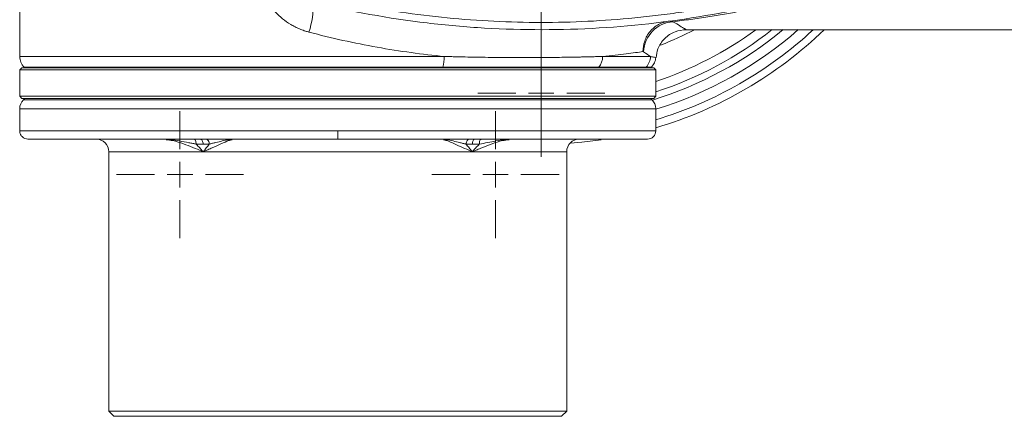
# Model space of a CAD drawing. Header units: millimetres. Extents: x -15 to 879, y -46 to 965.
# Tile 20 of 26: x 579 to 773, y 621 to 699. Entities that reach past the tile are written whole.
import ezdxf

# ---------------------------------------------------------------- set-up
doc = ezdxf.new("R2010")
doc.units = ezdxf.units.MM

# ---------------------------------------------------------------- blocks, each defined once
blk = doc.blocks.new('SW_CENTERMARKSYMBOL_1')
at = {"color": 0, "linetype": 'Continuous', "lineweight": 0}
for p, q in [((0, 5), (0, 82.5)), ((0, 0), (0, 2.5)), ((-5, 0), (-82.5, 0)), ((0, 0), (-2.5, 0)), ((0, 0), (2.5, 0)), ((0, 0), (0, -2.5)), ((5, 0), (82.5, 0)), ((0, -5), (0, -82.5))]:
    blk.add_line(p, q, dxfattribs=at)
blk = doc.blocks.new('SW_CENTERMARKSYMBOL_2')
at = {"color": 0, "linetype": 'Continuous', "lineweight": 0}
for p, q in [((0, 5), (0, 12.5)), ((0, 0), (0, 2.5)), ((-5, 0), (-12.5, 0)), ((0, 0), (-2.5, 0)), ((0, 0), (2.5, 0)), ((0, 0), (0, -2.5)), ((5, 0), (12.5, 0)), ((0, -5), (0, -12.5))]:
    blk.add_line(p, q, dxfattribs=at)
blk = doc.blocks.new('SW_CENTERMARKSYMBOL_6')
at = {"color": 0, "linetype": 'Continuous', "lineweight": 0}
for p, q in [((0, 5), (0, 12.5)), ((0, 0), (0, 2.5)), ((-5, 0), (-12.5, 0)), ((0, 0), (-2.5, 0)), ((0, 0), (2.5, 0)), ((0, 0), (0, -2.5)), ((5, 0), (12.5, 0)), ((0, -5), (0, -12.5))]:
    blk.add_line(p, q, dxfattribs=at)
blk = doc.blocks.new('SW_CENTERMARKSYMBOL_7')
at = {"color": 0, "linetype": 'Continuous', "lineweight": 0}
for p, q in [((0, 5), (0, 12.5)), ((0, 0), (0, 2.5)), ((-5, 0), (-12.5, 0)), ((0, 0), (-2.5, 0)), ((0, 0), (2.5, 0)), ((0, 0), (0, -2.5)), ((5, 0), (12.5, 0)), ((0, -5), (0, -12.5))]:
    blk.add_line(p, q, dxfattribs=at)

msp = doc.modelspace()

# ---------------------------------------------------------------- linework, layer by layer
at = {"color": 7, "linetype": 'Continuous', "lineweight": 15}
for p, q in [((579.01, 707.75), (579.01, 692.13)), ((709.98, 697.41), (709.97, 697.41)), ((709.97, 697.39), (850.26, 697.39)), ((693.55, 692.13), (702.95, 692.13)), ((704.01, 691.91), (704.03, 691.91)), ((579.41, 689.89), (579.01, 689.49)), ((579.01, 689.49), (579.01, 684.29)), ((633.98, 689.49), (579.01, 689.49)), ((579.41, 689.89), (634.02, 689.89)), ((579.88, 690.01), (580.01, 689.89)), ((704.01, 689.49), (633.98, 689.49)), ((634.02, 689.89), (703.61, 689.89)), ((702.09, 690.01), (692.82, 690.01)), ((703.01, 689.89), (703.17, 690.05)), ((704.01, 689.49), (703.61, 689.89)), ((704.01, 684.29), (704.01, 689.49)), ((579.01, 684.29), (579.41, 683.89)), ((579.01, 684.29), (704.01, 684.29)), ((703.61, 683.89), (579.41, 683.89)), ((580.01, 683.89), (579.74, 683.62)), ((703.27, 683.62), (703.01, 683.89)), ((703.61, 683.89), (704.01, 684.29)), ((579.01, 681.85), (579.01, 677.49)), ((704.01, 677.49), (704.01, 681.85)), ((606.91, 675.89), (607.62, 675.84)), ((607.62, 675.86), (607.98, 675.8)), ((620.75, 675.8), (620.72, 675.86)), ((662.29, 675.86), (662.26, 675.8)), ((675.03, 675.8), (675.39, 675.86)), ((675.39, 675.84), (676.1, 675.89)), ((596.51, 673.39), (596.51, 622.39)), ((615.06, 673.39), (667.96, 673.39)), ((686.51, 622.39), (686.51, 673.39)), ((596.51, 622.39), (597.51, 621.39)), ((596.51, 622.39), (641.51, 622.39)), ((597.51, 621.39), (641.51, 621.39)), ((641.51, 622.39), (686.51, 622.39)), ((641.51, 621.39), (685.51, 621.39)), ((685.51, 621.39), (686.51, 622.39))]:
    msp.add_line(p, q, dxfattribs=at)
at = {"color": 8, "linetype": 'Continuous', "lineweight": 15}
for p, q in [((579.01, 692.13), (662.45, 692.13)), ((579.88, 690.01), (662.15, 690.01)), ((579.74, 683.62), (641.51, 683.62)), ((641.51, 683.62), (703.27, 683.62)), ((579.01, 681.85), (704.01, 681.85)), ((596.51, 673.39), (615.06, 673.39)), ((667.96, 673.39), (686.51, 673.39))]:
    msp.add_line(p, q, dxfattribs=at)
at = {"color": 8, "linetype": 'Continuous', "lineweight": 15, "flags": 128}
for points in [[(641.51, 677.49), (636.72, 677.49), (631.97, 677.49), (627.27, 677.49), (622.65, 677.49), (618.15, 677.49), (613.78, 677.49), (609.58, 677.49), (605.56, 677.49), (601.75, 677.49), (598.18, 677.49), (594.86, 677.49), (591.81, 677.49), (589.06, 677.49), (586.61, 677.49), (584.48, 677.49), (582.69, 677.49), (581.25, 677.49), (580.15, 677.49), (579.42, 677.49), (579.05, 677.49), (579.01, 677.49)], [(704.01, 677.49), (703.96, 677.49), (703.59, 677.49), (702.86, 677.49), (701.76, 677.49), (700.32, 677.49), (698.53, 677.49), (696.4, 677.49), (693.95, 677.49), (691.2, 677.49), (688.15, 677.49), (684.83, 677.49), (681.26, 677.49), (677.45, 677.49), (673.43, 677.49), (669.23, 677.49), (664.86, 677.49), (660.36, 677.49), (655.74, 677.49), (651.04, 677.49), (646.29, 677.49), (641.51, 677.49)]]:
    msp.add_lwpolyline(points, dxfattribs=at)
at = {"color": 7, "linetype": 'Continuous', "lineweight": 15, "flags": 128}
msp.add_lwpolyline([(693.29, 675.76), (689.51, 675.29), (687.17, 675.09)], dxfattribs=at)
at = {"color": 7, "linetype": 'Continuous', "lineweight": 15}
for centre, radius, start, end in [((619.7, 702.3), 17.02, 341.5299, 1.4738), ((707.81, 692.78), 6.19, 93.8444, 177.4734), ((681.51, 754.89), 78.5, 286.656, 312.905), ((681.51, 754.89), 80, 286.3348, 314.0486), ((681.51, 754.89), 64.92, 291.187, 297.659), ((582.01, 692.13), 3, 180, 225), ((655.49, 692.02), 6.96, 343.2482, 0.9473), ((690.23, 692.09), 3.33, 321.2516, 0.6844), ((699.93, 692.13), 3.03, 315.6027, 0.0821), ((581.51, 681.85), 2.5, 135, 180), ((701.51, 681.85), 2.5, 0, 45), ((594.01, 673.39), 2.5, 0, 90), ((689.01, 673.39), 2.5, 90, 180)]:
    msp.add_arc(centre, radius, start, end, dxfattribs=at)
at = {"color": 8, "linetype": 'Continuous', "lineweight": 15}
for radius, start, end in [(74.6, 287.0177, 309.5788), (76.53, 287.0967, 311.2974), (73.25, 287.8877, 308.2845), (71.32, 288.3893, 306.2731)]:
    msp.add_arc((681.51, 754.89), radius, start, end, dxfattribs=at)
at = {"color": 7, "linetype": 'Continuous', "lineweight": 15}
for points, knots in [([(635.85, 696.91), (635.74, 696.94), (635.52, 697), (635.21, 697.1), (634.86, 697.21), (634.46, 697.36), (633.86, 697.6), (633.12, 697.95), (631.99, 698.58), (630.65, 699.51), (629.2, 700.84), (627.92, 702.35), (627.02, 703.74), (626.4, 704.92), (626.06, 705.68), (625.81, 706.3), (625.64, 706.77), (625.48, 707.25), (625.39, 707.57), (625.34, 707.75)], [0, 0, 0, 0, 0.021646, 0.042144, 0.061502, 0.091953, 0.123066, 0.184561, 0.246426, 0.369766, 0.49455, 0.619565, 0.745575, 0.80891, 0.872393, 0.904349, 0.936109, 0.966422, 1, 1, 1, 1]), ([(726.29, 702.74), (718.92, 700.95), (711.51, 699.62), (696.63, 697.84), (689.16, 697.39), (677.91, 697.39), (674.15, 697.49), (668.5, 697.82), (666.62, 697.96), (662.84, 698.3), (660.96, 698.49), (651.55, 699.61), (644.09, 700.95), (636.72, 702.74)], [0, 0, 0, 0, 0.25, 0.25, 0.5, 0.5, 0.625, 0.625, 0.6875, 0.6875, 0.75, 0.75, 1, 1, 1, 1]), ([(644.67, 702.45), (650.78, 701.23), (656.89, 700.32), (669.15, 699.12), (675.28, 698.81), (687.57, 698.81), (693.73, 699.11), (701.43, 699.86), (702.97, 700.03), (706.06, 700.41), (707.6, 700.62), (712.22, 701.31), (715.29, 701.84), (718.34, 702.45)], [0, 0, 0, 0, 0.25, 0.25, 0.5, 0.5, 0.75, 0.75, 0.8125, 0.8125, 0.875, 0.875, 1, 1, 1, 1]), ([(728.18, 702.55), (727.69, 702.45), (726.72, 702.23), (725.25, 701.92), (723.75, 701.61), (722.22, 701.31), (720.67, 701.01), (719.1, 700.72), (717.5, 700.44), (715.88, 700.17), (714.23, 699.91), (712.56, 699.65), (710.86, 699.41), (709.13, 699.18), (707.98, 699.04), (707.39, 698.96)], [0, 0, 0, 0, 0.0699935, 0.1411416, 0.2134446, 0.2869023, 0.361515, 0.4372827, 0.5142054, 0.5922831, 0.671516, 0.7519041, 0.8334474, 0.916146, 1, 1, 1, 1]), ([(701.5, 693.09), (701.5, 693.75), (701.6, 694.45), (702.06, 695.82), (702.43, 696.49), (703.37, 697.62), (703.95, 698.09), (705.19, 698.75), (705.85, 698.95), (706.48, 699.04)], [0, 0, 0, 0, 0.25, 0.25, 0.5, 0.5, 0.75, 0.75, 1, 1, 1, 1]), ([(706.48, 699.04), (706.5, 699.04), (706.58, 699.05), (706.75, 699.06), (706.96, 699.05), (707.19, 699.02), (707.32, 698.98), (707.39, 698.96)], [0, 0, 0, 0, 0.0739835, 0.262372, 0.5647341, 0.7742437, 1, 1, 1, 1]), ([(635.85, 696.91), (638.06, 696.33), (640.29, 695.78), (644.76, 694.79), (647.01, 694.34), (653.72, 693.14), (658.16, 692.54), (662.45, 692.13)], [0, 0, 0, 0, 0.25, 0.25, 0.5, 0.5, 1, 1, 1, 1]), ([(704.1, 691.89), (704.17, 692.47), (704.28, 693.46), (704.96, 694.7), (705.73, 695.66), (706.69, 696.44), (708.09, 697.19), (709.25, 697.31), (710, 697.39)], [0, 0, 0, 0, 0.195581, 0.331922, 0.471155, 0.610388, 0.746729, 1, 1, 1, 1]), ([(693.55, 692.13), (695.3, 692.3), (696.85, 692.47), (699.51, 692.81), (700.62, 692.96), (701.5, 693.09)], [0, 0, 0, 0, 0.5, 0.5, 1, 1, 1, 1]), ([(701.5, 693.09), (701.52, 693.09), (701.54, 693.09), (701.57, 693.08), (701.58, 693.08), (701.6, 693.07), (701.61, 693.06), (701.62, 693.06)], [0, 0, 0, 0, 0.5, 0.5, 0.75, 0.75, 1, 1, 1, 1]), ([(662.45, 692.13), (662.55, 692.13), (662.74, 692.12), (663.14, 692.11), (663.82, 692.09), (665.19, 692.05), (667.88, 691.99), (671.6, 691.94), (675.91, 691.9), (679.94, 691.91), (683.8, 691.93), (686.46, 691.97), (688.19, 692), (689.03, 692.01), (689.9, 692.03), (690.8, 692.05), (691.71, 692.08), (692.64, 692.1), (693.24, 692.12), (693.55, 692.13)], [0, 0, 0, 0, 0.007805, 0.015611, 0.031223, 0.062455, 0.124934, 0.24993, 0.372468, 0.500015, 0.619542, 0.75003, 0.780112, 0.812076, 0.845914, 0.881628, 0.919215, 0.958673, 1, 1, 1, 1]), ([(703.16, 690.04), (703.39, 690.32), (703.84, 690.86), (703.97, 691.56), (704.03, 691.91)], [0, 0, 0, 0, 0.5, 1, 1, 1, 1]), ([(580.01, 689.89), (580.01, 689.89), (580.4, 689.89), (581.97, 689.89), (583.15, 689.89), (586.23, 689.89), (588.13, 689.89), (592.61, 689.89), (595.17, 689.89), (600.86, 689.89), (603.99, 689.89), (610.68, 689.89), (614.25, 689.89), (621.69, 689.89), (625.56, 689.89), (633.46, 689.89), (637.48, 689.89), (645.53, 689.89), (649.56, 689.89), (657.45, 689.89), (661.32, 689.89), (668.76, 689.89), (672.33, 689.89), (679.02, 689.89), (682.15, 689.89), (687.84, 689.89), (690.4, 689.89), (694.88, 689.89), (696.78, 689.89), (699.86, 689.89), (701.04, 689.89), (702.61, 689.89), (703.01, 689.89), (703.01, 689.89)], [0, 0, 0, 0, 0.0625, 0.0625, 0.125, 0.125, 0.1875, 0.1875, 0.25, 0.25, 0.3125, 0.3125, 0.375, 0.375, 0.4375, 0.4375, 0.5, 0.5, 0.5625, 0.5625, 0.625, 0.625, 0.6875, 0.6875, 0.75, 0.75, 0.8125, 0.8125, 0.875, 0.875, 0.9375, 0.9375, 1, 1, 1, 1]), ([(662.15, 690.01), (663.71, 690.01), (665.25, 690.01), (668.26, 690.02), (669.74, 690.03), (674.08, 690.04), (676.85, 690.05), (682.04, 690.04), (684.48, 690.03), (687.83, 690.02), (688.9, 690.02), (690.94, 690.01), (691.91, 690.01), (692.82, 690.01)], [0, 0, 0, 0, 0.125, 0.125, 0.25, 0.25, 0.5, 0.5, 0.75, 0.75, 0.875, 0.875, 1, 1, 1, 1]), ([(702.09, 690.01), (702.43, 690.01), (702.7, 690.02), (703.07, 690.04), (703.16, 690.04), (703.16, 690.04)], [0, 0, 0, 0, 0.5, 0.5, 1, 1, 1, 1]), ([(579.01, 677.49), (579.03, 677.29), (579.07, 676.87), (579.45, 676.33), (579.99, 675.96), (580.41, 675.91), (580.61, 675.89)], [0, 0, 0, 0, 0.240682, 0.500158, 0.759555, 1, 1, 1, 1]), ([(641.51, 677.49), (641.51, 677.3), (641.51, 677.1), (641.51, 676.7), (641.51, 676.51), (641.51, 676.2), (641.51, 676.08), (641.51, 675.92), (641.51, 675.89), (641.51, 675.89)], [0, 0, 0, 0, 0.25, 0.25, 0.5, 0.5, 0.75, 0.75, 1, 1, 1, 1]), ([(702.4, 675.89), (702.6, 675.91), (703.02, 675.96), (703.57, 676.33), (703.94, 676.87), (703.98, 677.29), (704.01, 677.49)], [0, 0, 0, 0, 0.240457, 0.49984, 0.759305, 1, 1, 1, 1]), ([(641.51, 675.89), (641.24, 675.89), (640.71, 675.89), (639.91, 675.89), (639.12, 675.89), (638.33, 675.89), (637.53, 675.89), (636.74, 675.89), (635.95, 675.89), (635.16, 675.89), (634.37, 675.89), (633.58, 675.89), (631.61, 675.89), (628.48, 675.89), (624.24, 675.89), (620.09, 675.89), (616.05, 675.89), (612.14, 675.89), (608.38, 675.89), (604.8, 675.89), (601.4, 675.89), (598.21, 675.89), (595.25, 675.89), (592.52, 675.89), (590.04, 675.89), (587.83, 675.89), (585.9, 675.89), (584.25, 675.89), (582.9, 675.89), (581.85, 675.89), (581.27, 675.89), (580.97, 675.89), (580.83, 675.89), (580.72, 675.89), (580.65, 675.89), (580.6, 675.89), (580.61, 675.89), (580.61, 675.89)], [0, 0, 0, 0, 0.008276, 0.016545, 0.024809, 0.03307, 0.041329, 0.049587, 0.057846, 0.066107, 0.074371, 0.08264, 0.090916, 0.136378, 0.181847, 0.227278, 0.272715, 0.318181, 0.363654, 0.409088, 0.454529, 0.499986, 0.545449, 0.590903, 0.636363, 0.681801, 0.727244, 0.77271, 0.818181, 0.863612, 0.909048, 0.924219, 0.939374, 0.954521, 0.969668, 0.984825, 1, 1, 1, 1]), ([(613.25, 675.89), (613.3, 675.89), (613.35, 675.87), (613.46, 675.77), (613.51, 675.69), (613.6, 675.5), (613.63, 675.38), (613.67, 675.13), (613.68, 675.01), (613.68, 674.89)], [0, 0, 0, 0, 0.25, 0.25, 0.5, 0.5, 0.75, 0.75, 1, 1, 1, 1]), ([(614.47, 675.89), (614.54, 675.89), (614.61, 675.87), (614.76, 675.77), (614.83, 675.69), (614.94, 675.5), (614.99, 675.38), (615.04, 675.13), (615.06, 675.01), (615.06, 674.89)], [0, 0, 0, 0, 0.25, 0.25, 0.5, 0.5, 0.75, 0.75, 1, 1, 1, 1]), ([(615.54, 675.89), (615.62, 675.89), (615.72, 675.87), (615.89, 675.77), (615.98, 675.69), (616.12, 675.5), (616.18, 675.38), (616.25, 675.13), (616.26, 675.01), (616.26, 674.89)], [0, 0, 0, 0, 0.25, 0.25, 0.5, 0.5, 0.75, 0.75, 1, 1, 1, 1]), ([(616.26, 674.89), (616.47, 674.94), (616.68, 675), (617.11, 675.1), (617.32, 675.16), (617.97, 675.31), (618.4, 675.42), (619.25, 675.61), (619.68, 675.7), (620.29, 675.8), (620.49, 675.83), (620.88, 675.88), (621.07, 675.89), (621.24, 675.89)], [0, 0, 0, 0, 0.125, 0.125, 0.25, 0.25, 0.5, 0.5, 0.75, 0.75, 0.875, 0.875, 1, 1, 1, 1]), ([(702.4, 675.89), (702.4, 675.89), (702.41, 675.89), (702.4, 675.89), (702.38, 675.89), (702.35, 675.89), (702.31, 675.89), (702.26, 675.89), (702.2, 675.89), (702.13, 675.89), (702.05, 675.89), (701.96, 675.89), (701.7, 675.89), (701.17, 675.89), (700.11, 675.89), (698.76, 675.89), (697.12, 675.89), (695.18, 675.89), (692.97, 675.89), (690.5, 675.89), (687.77, 675.89), (684.81, 675.89), (681.62, 675.89), (678.22, 675.89), (674.63, 675.89), (670.88, 675.89), (666.97, 675.89), (662.93, 675.89), (658.78, 675.89), (654.54, 675.89), (651.19, 675.89), (648.78, 675.89), (647.33, 675.89), (645.88, 675.89), (644.42, 675.89), (642.96, 675.89), (641.99, 675.89), (641.51, 675.89)], [0, 0, 0, 0, 0.008273, 0.016541, 0.024803, 0.033063, 0.04132, 0.049577, 0.057835, 0.066095, 0.074358, 0.082627, 0.090903, 0.136359, 0.181822, 0.227247, 0.272678, 0.318138, 0.363604, 0.409033, 0.454468, 0.499919, 0.545376, 0.590824, 0.636278, 0.68171, 0.727147, 0.772612, 0.818082, 0.863556, 0.909036, 0.924209, 0.939366, 0.954515, 0.969664, 0.984823, 1, 1, 1, 1]), ([(661.77, 675.89), (661.94, 675.89), (662.13, 675.88), (662.52, 675.83), (662.72, 675.8), (663.33, 675.7), (663.76, 675.61), (664.61, 675.42), (665.04, 675.31), (665.69, 675.16), (665.9, 675.1), (666.22, 675.02), (666.33, 675), (666.49, 674.96), (666.54, 674.94), (666.62, 674.92), (666.64, 674.92), (666.7, 674.9), (666.72, 674.89), (666.75, 674.89)], [0, 0, 0, 0, 0.125, 0.125, 0.25, 0.25, 0.5, 0.5, 0.75, 0.75, 0.875, 0.875, 0.9375, 0.9375, 0.96875, 0.96875, 0.984375, 0.984375, 1, 1, 1, 1]), ([(667.47, 675.89), (667.39, 675.89), (667.29, 675.87), (667.12, 675.77), (667.03, 675.69), (666.89, 675.5), (666.84, 675.38), (666.77, 675.13), (666.75, 675.01), (666.75, 674.89)], [0, 0, 0, 0, 0.25, 0.25, 0.5, 0.5, 0.75, 0.75, 1, 1, 1, 1]), ([(668.54, 675.89), (668.47, 675.89), (668.4, 675.87), (668.25, 675.77), (668.19, 675.69), (668.07, 675.5), (668.03, 675.38), (667.97, 675.13), (667.96, 675.01), (667.96, 674.89)], [0, 0, 0, 0, 0.25, 0.25, 0.5, 0.5, 0.75, 0.75, 1, 1, 1, 1]), ([(669.76, 675.89), (669.71, 675.89), (669.66, 675.87), (669.55, 675.77), (669.5, 675.69), (669.41, 675.5), (669.38, 675.38), (669.34, 675.13), (669.33, 675.01), (669.33, 674.89)], [0, 0, 0, 0, 0.25, 0.25, 0.5, 0.5, 0.75, 0.75, 1, 1, 1, 1]), ([(615.06, 673.39), (615.03, 673.42), (615, 673.45), (614.95, 673.51), (614.92, 673.55), (614.84, 673.64), (614.78, 673.7), (614.62, 673.89), (614.5, 674.02), (614.16, 674.39), (613.93, 674.64), (613.68, 674.89)], [0, 0, 0, 0, 0.0625, 0.0625, 0.125, 0.125, 0.25, 0.25, 0.5, 0.5, 1, 1, 1, 1]), ([(616.26, 674.89), (616.07, 674.64), (615.88, 674.39), (615.58, 674.02), (615.48, 673.89), (615.32, 673.7), (615.27, 673.64), (615.19, 673.55), (615.16, 673.51), (615.11, 673.45), (615.08, 673.42), (615.06, 673.39)], [0, 0, 0, 0, 0.5, 0.5, 0.75, 0.75, 0.875, 0.875, 0.9375, 0.9375, 1, 1, 1, 1]), ([(667.96, 673.39), (667.93, 673.42), (667.9, 673.45), (667.85, 673.51), (667.82, 673.55), (667.74, 673.64), (667.69, 673.7), (667.54, 673.89), (667.43, 674.02), (667.13, 674.39), (666.94, 674.64), (666.75, 674.89)], [0, 0, 0, 0, 0.0625, 0.0625, 0.125, 0.125, 0.25, 0.25, 0.5, 0.5, 1, 1, 1, 1]), ([(669.33, 674.89), (669.08, 674.64), (668.85, 674.39), (668.51, 674.02), (668.39, 673.89), (668.23, 673.7), (668.17, 673.64), (668.09, 673.55), (668.06, 673.51), (668.01, 673.45), (667.98, 673.42), (667.96, 673.39)], [0, 0, 0, 0, 0.5, 0.5, 0.75, 0.75, 0.875, 0.875, 0.9375, 0.9375, 1, 1, 1, 1])]:
    msp.add_open_spline(points, degree=3, knots=knots, dxfattribs=at)
at = {"color": 8, "linetype": 'Continuous', "lineweight": 15}
for points, knots in [([(707.39, 698.96), (707.89, 698.67), (708.88, 698.07), (709.69, 697.58), (710.06, 697.36), (709.98, 697.4), (709.98, 697.41)], [0, 0, 0, 0, 0.320195, 0.640305, 0.959704, 1, 1, 1, 1]), ([(702.95, 692.13), (703.26, 692.06), (703.87, 691.93), (703.97, 691.92), (704.01, 691.91)], [0, 0, 0, 0, 0.512677, 1, 1, 1, 1]), ([(607.62, 675.84), (607.98, 675.82), (608.94, 675.77), (610.47, 675.5), (611.9, 675.24), (612.99, 675.03), (613.47, 674.93), (613.68, 674.89)], [0, 0, 0, 0, 0.170766, 0.449819, 0.759127, 0.894259, 1, 1, 1, 1]), ([(615.06, 673.39), (615.05, 673.39), (614.96, 673.43), (613.72, 673.97), (611.8, 674.73), (609.45, 675.57), (608.25, 675.71), (607.81, 675.76)], [0, 0, 0, 0, 0.004478, 0.040721, 0.56674, 0.844872, 1, 1, 1, 1]), ([(620.73, 675.75), (620.53, 675.7), (619.94, 675.56), (618.56, 674.94), (617.16, 674.32), (616.06, 673.83), (615.48, 673.57), (615.18, 673.44), (615.09, 673.4), (615.06, 673.39), (615.06, 673.39)], [0, 0, 0, 0, 0.148938, 0.428997, 0.713627, 0.856715, 0.958993, 0.987152, 0.99549, 1, 1, 1, 1]), ([(667.96, 673.39), (667.95, 673.39), (667.86, 673.43), (666.63, 673.97), (664.92, 674.72), (663.07, 675.56), (662.48, 675.7), (662.28, 675.75)], [0, 0, 0, 0, 0.004511, 0.041016, 0.57085, 0.850999, 1, 1, 1, 1]), ([(675.2, 675.76), (674.76, 675.71), (673.56, 675.57), (671.8, 674.94), (670.16, 674.32), (668.98, 673.83), (668.38, 673.57), (668.08, 673.44), (667.99, 673.4), (667.97, 673.39), (667.96, 673.39)], [0, 0, 0, 0, 0.155058, 0.433103, 0.715686, 0.857746, 0.959288, 0.987244, 0.995522, 1, 1, 1, 1]), ([(669.33, 674.89), (670.42, 675.1), (672.06, 675.42), (674.07, 675.77), (675.03, 675.82), (675.39, 675.84)], [0, 0, 0, 0, 0.550165, 0.829211, 1, 1, 1, 1])]:
    msp.add_open_spline(points, degree=3, knots=knots, dxfattribs=at)
at = {"color": 7, "linetype": 'Continuous', "lineweight": 15}
for points in [[(701.62, 693.06), (702.15, 692.69), (702.6, 692.38), (702.95, 692.13)], [(615.06, 674.89), (614.62, 674.89), (614.16, 674.89), (613.68, 674.89)], [(616.26, 674.89), (615.89, 674.89), (615.49, 674.89), (615.06, 674.89)], [(667.96, 674.89), (667.52, 674.89), (667.12, 674.89), (666.75, 674.89)], [(669.33, 674.89), (668.85, 674.89), (668.39, 674.89), (667.96, 674.89)]]:
    msp.add_open_spline(points, degree=3, dxfattribs=at)

# ---------------------------------------------------------------- block references
at = {"color": 7, "linetype": 'Continuous', "lineweight": 0}
for name, p in [('SW_CENTERMARKSYMBOL_1', (681.51, 754.89)), ('SW_CENTERMARKSYMBOL_2', (681.51, 684.89)), ('SW_CENTERMARKSYMBOL_7', (610.51, 668.89)), ('SW_CENTERMARKSYMBOL_6', (672.51, 668.89))]:
    msp.add_blockref(name, p, dxfattribs=at)

doc.saveas('drawing.dxf')
